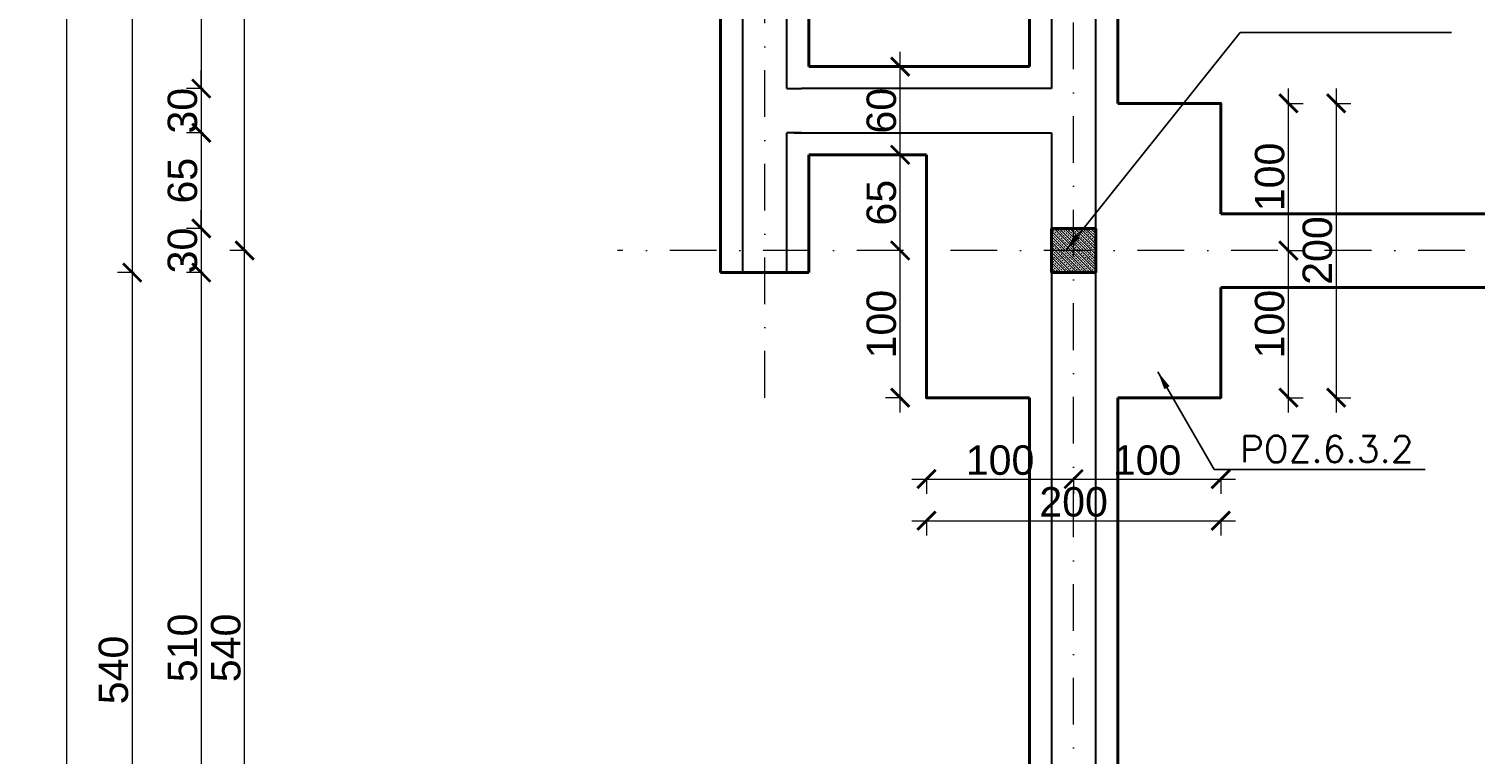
# Model space of a CAD drawing. Extents: x -19 to 9300416, y -12 to 10688993.
# Tile 53 of 106: x 4606677 to 4607660, y 5315276 to 5315769. Entities that reach past the tile are written whole.
import ezdxf

# ---------------------------------------------------------------- set-up
doc = ezdxf.new("R2010")
doc.units = 0
doc.header["$MEASUREMENT"] = 0
doc.linetypes.add('DASHDOT', pattern=[25.4, 12.7, -6.35, 0, -6.35])
for name, color, linetype, lineweight in [('k', 7, 'Continuous', 13), ('K-OPISY', 252, 'Continuous', 15), ('K-SCIANY CIENKI', 163, 'Continuous', 30), ('K-SCIANY GRUBY', 195, 'Continuous', 40), ('K-WIDOK', 45, 'Continuous', 20), ('Osie', 175, 'DASHDOT', 9)]:
    doc.layers.add(name, color=color, linetype=linetype, lineweight=lineweight)
doc.styles.add('Arial Narrow 20', font='arial.ttf', dxfattribs={"height": 20})
doc.styles.add('Simplex', font='simplex.shx')
doc.dimstyles.new('1do100 ok', dxfattribs={"dimscale": 0.5, "dimtxt": 12, "dimasz": 25, "dimexe": 20, "dimexo": 0, "dimgap": 5, "dimtad": 1, "dimdec": 0, "dimzin": 9, "dimtxsty": 'Arial Narrow 20', "dimblk": 'ARCHTICK', "dimcen": 3, "dimdle": 20, "dimclrd": 256, "dimclre": 256, "dimclrt": 256, "dimadec": 0, "dimazin": 2, "dimtfac": 1, "dimtdec": 0, "dimtix": 1, "dimtmove": 2, "dimatfit": 3, "dimldrblk": 'NONE', "dimfxl": 0, "dimtvp": 1, "dimtolj": 1, "dimtzin": 0, "dimlwd": 5, "dimlwe": 5, "dimarcsym": 0})
doc.dimstyles.new('1do50', dxfattribs={"dimscale": 5, "dimtxt": 2.5, "dimasz": 2.5, "dimexe": 2.5, "dimexo": 0.5, "dimgap": 1, "dimtad": 1, "dimdec": 1, "dimrnd": 0.5, "dimzin": 12, "dimdsep": 46, "dimtxsty": 'Simplex', "dimblk": 'OBLIQUE', "dimcen": 0.5, "dimdle": 2.5, "dimclrd": 256, "dimclre": 256, "dimclrt": 256, "dimadec": 1, "dimazin": 3, "dimtfac": 1, "dimtdec": 1, "dimtix": 1, "dimtmove": 0, "dimatfit": 3, "dimfxl": 0, "dimtolj": 1, "dimtzin": 0, "dimarcsym": 0})

# ---------------------------------------------------------------- blocks, each defined once
blk = doc.blocks.new('_Oblique')
at = {"color": 0, "linetype": 'ByBlock', "lineweight": -2}
blk.add_line((-0.5, -0.5), (0.5, 0.5), dxfattribs=at)
blk = doc.blocks.new('G$C61CBF25F')
at = {"layer": 'Osie', "lineweight": 0, "ltscale": 2.5}
for p, q in [((305, 0), (305, 1880)), ((95, 540), (95, 1340)), ((1525, 640), (-5, 640))]:
    blk.add_line(p, q, dxfattribs=at)
blk = doc.blocks.new('_ArchTick')
at = {"color": 0, "linetype": 'ByBlock', "const_width": 0.15}
blk.add_lwpolyline([(-0.5, -0.5), (0.5, 0.5)], dxfattribs=at)
blk = doc.blocks.new('*D741')
at = {"layer": 'Defpoints', "color": 0, "lineweight": 0, "ltscale": 40}
for p in [(4607177.35, 5315518.35), (4607387.35, 5314989.87), (4607177.35, 5314826.11)]:
    blk.add_point(p, dxfattribs=at)
at = {"layer": 'k', "lineweight": 5, "ltscale": 40}
for p, q in [((4607397.35, 5314826.11), (4607167.35, 5314826.11)), ((4607177.35, 5314827.36), (4607177.35, 5314816.11)), ((4607387.35, 5314827.36), (4607387.35, 5314816.11))]:
    blk.add_line(p, q, dxfattribs=at)
at = {"layer": 'k', "lineweight": 5, "ltscale": 40, "xscale": 12.5, "yscale": 12.5, "zscale": 12.5, "rotation": 180}
blk.add_blockref('_ArchTick', (4607177.35, 5314826.11), dxfattribs=at)
at = {"layer": 'k', "lineweight": 5, "ltscale": 40, "xscale": 12.5, "yscale": 12.5, "zscale": 12.5}
blk.add_blockref('_ArchTick', (4607387.35, 5314826.11), dxfattribs=at)
at = {"layer": 'k', "lineweight": 0, "ltscale": 40, "insert": (4607282.35, 5314838.82), "char_height": 20, "attachment_point": 5, "style": 'Arial Narrow 20'}
blk.add_mtext('\\A1;210', dxfattribs=at)
blk = doc.blocks.new('_None')
blk = doc.blocks.new('*D742')
at = {"layer": 'Defpoints', "color": 0, "lineweight": 0, "ltscale": 40}
for p in [(4606823.86, 5315618.35), (4607077.35, 5315618.35), (4607315.88, 5315078.35)]:
    blk.add_point(p, dxfattribs=at)
at = {"layer": 'k', "lineweight": 5, "ltscale": 40}
for p, q in [((4606823.86, 5315068.35), (4606823.86, 5315628.35)), ((4606825.11, 5315618.35), (4606813.86, 5315618.35)), ((4606825.11, 5315078.35), (4606813.86, 5315078.35))]:
    blk.add_line(p, q, dxfattribs=at)
at = {"layer": 'k', "lineweight": 5, "ltscale": 40, "xscale": 12.5, "yscale": 12.5, "zscale": 12.5}
for p, rotation in [((4606823.86, 5315618.35), 90), ((4606823.86, 5315078.35), 270)]:
    blk.add_blockref('_ArchTick', p, dxfattribs=dict(at, rotation=rotation))
at = {"layer": 'k', "lineweight": 0, "ltscale": 40, "insert": (4606811.15, 5315348.35), "char_height": 20, "attachment_point": 5, "rotation": 90, "style": 'Arial Narrow 20'}
blk.add_mtext('\\A1;540', dxfattribs=at)
blk = doc.blocks.new('*D743')
at = {"layer": 'Defpoints', "color": 0, "lineweight": 0, "ltscale": 40}
for p in [(4606823.86, 5316218.35), (4607077.35, 5316218.35), (4607077.35, 5315618.35)]:
    blk.add_point(p, dxfattribs=at)
at = {"layer": 'k', "lineweight": 5, "ltscale": 40}
for p, q in [((4606823.86, 5315608.35), (4606823.86, 5316228.35)), ((4606825.11, 5316218.35), (4606813.86, 5316218.35)), ((4606825.11, 5315618.35), (4606813.86, 5315618.35))]:
    blk.add_line(p, q, dxfattribs=at)
at = {"layer": 'k', "lineweight": 5, "ltscale": 40, "xscale": 12.5, "yscale": 12.5, "zscale": 12.5}
for p, rotation in [((4606823.86, 5316218.35), 90), ((4606823.86, 5315618.35), 270)]:
    blk.add_blockref('_ArchTick', p, dxfattribs=dict(at, rotation=rotation))
at = {"layer": 'k', "lineweight": 0, "ltscale": 40, "insert": (4606811.15, 5315918.35), "char_height": 20, "attachment_point": 5, "rotation": 90, "style": 'Arial Narrow 20'}
blk.add_mtext('\\A1;600', dxfattribs=at)
blk = doc.blocks.new('*D759')
at = {"layer": 'Defpoints', "color": 0, "lineweight": 0, "ltscale": 40}
for p in [(4607162.35, 5315603.35), (4607177.35, 5315603.35), (4607177.35, 5314826.11)]:
    blk.add_point(p, dxfattribs=at)
at = {"layer": 'k', "lineweight": 5, "ltscale": 40}
for p, q in [((4607162.35, 5314826.11), (4607149.85, 5314826.11)), ((4607162.35, 5314827.36), (4607162.35, 5314816.11)), ((4607162.35, 5314826.11), (4607177.35, 5314826.11)), ((4607177.35, 5314827.36), (4607177.35, 5314816.11)), ((4607177.35, 5314826.11), (4607189.85, 5314826.11))]:
    blk.add_line(p, q, dxfattribs=at)
at = {"layer": 'k', "lineweight": 5, "ltscale": 40, "xscale": 12.5, "yscale": 12.5, "zscale": 12.5}
blk.add_blockref('_ArchTick', (4607162.35, 5314826.11), dxfattribs=at)
at = {"layer": 'k', "lineweight": 5, "ltscale": 40, "xscale": 12.5, "yscale": 12.5, "zscale": 12.5, "rotation": 180}
blk.add_blockref('_ArchTick', (4607177.35, 5314826.11), dxfattribs=at)
at = {"layer": 'k', "lineweight": 0, "ltscale": 40, "insert": (4607169.85, 5314838.82), "char_height": 20, "attachment_point": 5, "style": 'Arial Narrow 20'}
blk.add_mtext('\\A1;15', dxfattribs=at)
blk = doc.blocks.new('*D790')
at = {"layer": 'Defpoints', "color": 0, "lineweight": 0, "ltscale": 40}
for p in [(4607192.35, 5315603.35), (4607372.35, 5315063.35), (4607192.35, 5314795.2)]:
    blk.add_point(p, dxfattribs=at)
at = {"layer": 'k', "lineweight": 5, "ltscale": 40}
for p, q in [((4607382.35, 5314795.2), (4607182.35, 5314795.2)), ((4607192.35, 5314796.45), (4607192.35, 5314785.2)), ((4607372.35, 5314796.45), (4607372.35, 5314785.2))]:
    blk.add_line(p, q, dxfattribs=at)
at = {"layer": 'k', "lineweight": 5, "ltscale": 40, "xscale": 12.5, "yscale": 12.5, "zscale": 12.5, "rotation": 180}
blk.add_blockref('_ArchTick', (4607192.35, 5314795.2), dxfattribs=at)
at = {"layer": 'k', "lineweight": 5, "ltscale": 40, "xscale": 12.5, "yscale": 12.5, "zscale": 12.5}
blk.add_blockref('_ArchTick', (4607372.35, 5314795.2), dxfattribs=at)
at = {"layer": 'k', "lineweight": 0, "ltscale": 40, "insert": (4607282.35, 5314807.91), "char_height": 20, "attachment_point": 5, "style": 'Arial Narrow 20'}
blk.add_mtext('\\A1;180', dxfattribs=at)
blk = doc.blocks.new('*D791')
at = {"layer": 'Defpoints', "color": 0, "lineweight": 0, "ltscale": 40}
for p in [(4607162.35, 5315603.35), (4607192.35, 5315603.35), (4607162.35, 5314795.2)]:
    blk.add_point(p, dxfattribs=at)
at = {"layer": 'k', "lineweight": 5, "ltscale": 40}
for p, q in [((4607162.35, 5314795.2), (4607149.85, 5314795.2)), ((4607162.35, 5314796.45), (4607162.35, 5314785.2)), ((4607192.35, 5314795.2), (4607162.35, 5314795.2)), ((4607192.35, 5314796.45), (4607192.35, 5314785.2)), ((4607192.35, 5314795.2), (4607204.85, 5314795.2))]:
    blk.add_line(p, q, dxfattribs=at)
at = {"layer": 'k', "lineweight": 5, "ltscale": 40, "xscale": 12.5, "yscale": 12.5, "zscale": 12.5}
blk.add_blockref('_ArchTick', (4607162.35, 5314795.2), dxfattribs=at)
at = {"layer": 'k', "lineweight": 5, "ltscale": 40, "xscale": 12.5, "yscale": 12.5, "zscale": 12.5, "rotation": 180}
blk.add_blockref('_ArchTick', (4607192.35, 5314795.2), dxfattribs=at)
at = {"layer": 'k', "lineweight": 0, "ltscale": 40, "insert": (4607177.35, 5314807.91), "char_height": 20, "attachment_point": 5, "style": 'Arial Narrow 20'}
blk.add_mtext('\\A1;30', dxfattribs=at)
blk = doc.blocks.new('*D792')
at = {"layer": 'Defpoints', "color": 0, "lineweight": 0, "ltscale": 40}
for p in [(4607162.35, 5315603.35), (4607372.35, 5315063.35), (4607372.35, 5314766.35)]:
    blk.add_point(p, dxfattribs=at)
at = {"layer": 'k', "lineweight": 5, "ltscale": 40}
for p, q in [((4607152.35, 5314766.35), (4607382.35, 5314766.35)), ((4607162.35, 5314767.6), (4607162.35, 5314756.35)), ((4607372.35, 5314767.6), (4607372.35, 5314756.35))]:
    blk.add_line(p, q, dxfattribs=at)
at = {"layer": 'k', "lineweight": 5, "ltscale": 40, "xscale": 12.5, "yscale": 12.5, "zscale": 12.5, "rotation": 180}
blk.add_blockref('_ArchTick', (4607162.35, 5314766.35), dxfattribs=at)
at = {"layer": 'k', "lineweight": 5, "ltscale": 40, "xscale": 12.5, "yscale": 12.5, "zscale": 12.5}
blk.add_blockref('_ArchTick', (4607372.35, 5314766.35), dxfattribs=at)
at = {"layer": 'k', "lineweight": 0, "ltscale": 40, "insert": (4607267.35, 5314779.06), "char_height": 20, "attachment_point": 5, "style": 'Arial Narrow 20'}
blk.add_mtext('\\A1;210', dxfattribs=at)
blk = doc.blocks.new('*D794')
at = {"layer": 'Defpoints', "color": 0, "lineweight": 0, "ltscale": 40}
for p in [(4607162.35, 5315603.35), (4608522.35, 5315063.35), (4607162.35, 5314732.5)]:
    blk.add_point(p, dxfattribs=at)
at = {"layer": 'k', "lineweight": 5, "ltscale": 40}
for p, q in [((4607162.35, 5314733.75), (4607162.35, 5314722.5)), ((4608522.35, 5314733.75), (4608522.35, 5314722.5)), ((4608532.35, 5314732.5), (4607152.35, 5314732.5))]:
    blk.add_line(p, q, dxfattribs=at)
at = {"layer": 'k', "lineweight": 5, "ltscale": 40, "xscale": 12.5, "yscale": 12.5, "zscale": 12.5, "rotation": 180}
blk.add_blockref('_ArchTick', (4607162.35, 5314732.5), dxfattribs=at)
at = {"layer": 'k', "lineweight": 5, "ltscale": 40, "xscale": 12.5, "yscale": 12.5, "zscale": 12.5}
blk.add_blockref('_ArchTick', (4608522.35, 5314732.5), dxfattribs=at)
at = {"layer": 'k', "lineweight": 0, "ltscale": 40, "insert": (4607842.35, 5314745.21), "char_height": 20, "attachment_point": 5, "style": 'Arial Narrow 20'}
blk.add_mtext('\\A1;1360', dxfattribs=at)
blk = doc.blocks.new('*D847')
at = {"layer": 'Defpoints', "color": 0, "lineweight": 0, "ltscale": 40}
for p in [(4607287.35, 5315518.35), (4607387.35, 5315518.35), (4607387.35, 5315463.1)]:
    blk.add_point(p, dxfattribs=at)
at = {"layer": 'k', "lineweight": 5, "ltscale": 40}
for p, q in [((4607277.35, 5315463.1), (4607397.35, 5315463.1)), ((4607287.35, 5315464.35), (4607287.35, 5315453.1)), ((4607387.35, 5315464.35), (4607387.35, 5315453.1))]:
    blk.add_line(p, q, dxfattribs=at)
at = {"layer": 'k', "lineweight": 5, "ltscale": 40, "xscale": 12.5, "yscale": 12.5, "zscale": 12.5, "rotation": 180}
blk.add_blockref('_ArchTick', (4607287.35, 5315463.1), dxfattribs=at)
at = {"layer": 'k', "lineweight": 5, "ltscale": 40, "xscale": 12.5, "yscale": 12.5, "zscale": 12.5}
blk.add_blockref('_ArchTick', (4607387.35, 5315463.1), dxfattribs=at)
at = {"layer": 'k', "lineweight": 0, "ltscale": 40, "insert": (4607337.35, 5315475.82), "char_height": 20, "attachment_point": 5, "style": 'Arial Narrow 20'}
blk.add_mtext('\\A1;100', dxfattribs=at)
blk = doc.blocks.new('*D848')
at = {"layer": 'Defpoints', "color": 0, "lineweight": 0, "ltscale": 40}
for p in [(4607387.35, 5315518.35), (4607487.35, 5315518.35), (4607487.35, 5315463.1)]:
    blk.add_point(p, dxfattribs=at)
at = {"layer": 'k', "lineweight": 5, "ltscale": 40}
for p, q in [((4607377.35, 5315463.1), (4607497.35, 5315463.1)), ((4607387.35, 5315464.35), (4607387.35, 5315453.1)), ((4607487.35, 5315464.35), (4607487.35, 5315453.1))]:
    blk.add_line(p, q, dxfattribs=at)
at = {"layer": 'k', "lineweight": 5, "ltscale": 40, "xscale": 12.5, "yscale": 12.5, "zscale": 12.5, "rotation": 180}
blk.add_blockref('_ArchTick', (4607387.35, 5315463.1), dxfattribs=at)
at = {"layer": 'k', "lineweight": 5, "ltscale": 40, "xscale": 12.5, "yscale": 12.5, "zscale": 12.5}
blk.add_blockref('_ArchTick', (4607487.35, 5315463.1), dxfattribs=at)
at = {"layer": 'k', "lineweight": 0, "ltscale": 40, "insert": (4607437.35, 5315475.82), "char_height": 20, "attachment_point": 5, "style": 'Arial Narrow 20'}
blk.add_mtext('\\A1;100', dxfattribs=at)
blk = doc.blocks.new('*D849')
at = {"layer": 'Defpoints', "color": 0, "lineweight": 0, "ltscale": 40}
for p in [(4607287.35, 5315518.35), (4607487.35, 5315518.35), (4607487.35, 5315434.76)]:
    blk.add_point(p, dxfattribs=at)
at = {"layer": 'k', "lineweight": 5, "ltscale": 40}
for p, q in [((4607277.35, 5315434.76), (4607497.35, 5315434.76)), ((4607287.35, 5315436.01), (4607287.35, 5315424.76)), ((4607487.35, 5315436.01), (4607487.35, 5315424.76))]:
    blk.add_line(p, q, dxfattribs=at)
at = {"layer": 'k', "lineweight": 5, "ltscale": 40, "xscale": 12.5, "yscale": 12.5, "zscale": 12.5, "rotation": 180}
blk.add_blockref('_ArchTick', (4607287.35, 5315434.76), dxfattribs=at)
at = {"layer": 'k', "lineweight": 5, "ltscale": 40, "xscale": 12.5, "yscale": 12.5, "zscale": 12.5}
blk.add_blockref('_ArchTick', (4607487.35, 5315434.76), dxfattribs=at)
at = {"layer": 'k', "lineweight": 0, "ltscale": 40, "insert": (4607387.35, 5315447.47), "char_height": 20, "attachment_point": 5, "style": 'Arial Narrow 20'}
blk.add_mtext('\\A1;200', dxfattribs=at)
blk = doc.blocks.new('*D850')
at = {"layer": 'Defpoints', "color": 0, "lineweight": 0, "ltscale": 40}
for p in [(4607479.24, 5315618.35), (4607533.41, 5315618.35), (4607487.35, 5315518.35)]:
    blk.add_point(p, dxfattribs=at)
at = {"layer": 'k', "lineweight": 5, "ltscale": 40}
for p, q in [((4607533.41, 5315508.35), (4607533.41, 5315628.35)), ((4607532.16, 5315618.35), (4607543.41, 5315618.35)), ((4607532.16, 5315518.35), (4607543.41, 5315518.35))]:
    blk.add_line(p, q, dxfattribs=at)
at = {"layer": 'k', "lineweight": 5, "ltscale": 40, "xscale": 12.5, "yscale": 12.5, "zscale": 12.5}
for p, rotation in [((4607533.41, 5315618.35), 90), ((4607533.41, 5315518.35), 270)]:
    blk.add_blockref('_ArchTick', p, dxfattribs=dict(at, rotation=rotation))
at = {"layer": 'k', "lineweight": 0, "ltscale": 40, "insert": (4607520.7, 5315568.35), "char_height": 20, "attachment_point": 5, "rotation": 90, "style": 'Arial Narrow 20'}
blk.add_mtext('\\A1;100', dxfattribs=at)
blk = doc.blocks.new('*D851')
at = {"layer": 'Defpoints', "color": 0, "lineweight": 0, "ltscale": 40}
for p in [(4607487.35, 5315718.35), (4607533.41, 5315718.35), (4607479.24, 5315618.35)]:
    blk.add_point(p, dxfattribs=at)
at = {"layer": 'k', "lineweight": 5, "ltscale": 40}
for p, q in [((4607533.41, 5315608.35), (4607533.41, 5315728.35)), ((4607532.16, 5315718.35), (4607543.41, 5315718.35)), ((4607532.16, 5315618.35), (4607543.41, 5315618.35))]:
    blk.add_line(p, q, dxfattribs=at)
at = {"layer": 'k', "lineweight": 5, "ltscale": 40, "xscale": 12.5, "yscale": 12.5, "zscale": 12.5}
for p, rotation in [((4607533.41, 5315718.35), 90), ((4607533.41, 5315618.35), 270)]:
    blk.add_blockref('_ArchTick', p, dxfattribs=dict(at, rotation=rotation))
at = {"layer": 'k', "lineweight": 0, "ltscale": 40, "insert": (4607520.7, 5315668.35), "char_height": 20, "attachment_point": 5, "rotation": 90, "style": 'Arial Narrow 20'}
blk.add_mtext('\\A1;100', dxfattribs=at)
blk = doc.blocks.new('*D852')
at = {"layer": 'Defpoints', "color": 0, "lineweight": 0, "ltscale": 40}
for p in [(4607487.35, 5315718.35), (4607487.35, 5315518.35), (4607565.85, 5315518.35)]:
    blk.add_point(p, dxfattribs=at)
at = {"layer": 'k', "lineweight": 5, "ltscale": 40}
for p, q in [((4607565.85, 5315728.35), (4607565.85, 5315508.35)), ((4607564.6, 5315718.35), (4607575.85, 5315718.35)), ((4607564.6, 5315518.35), (4607575.85, 5315518.35))]:
    blk.add_line(p, q, dxfattribs=at)
at = {"layer": 'k', "lineweight": 5, "ltscale": 40, "xscale": 12.5, "yscale": 12.5, "zscale": 12.5}
for p, rotation in [((4607565.85, 5315718.35), 90), ((4607565.85, 5315518.35), 270)]:
    blk.add_blockref('_ArchTick', p, dxfattribs=dict(at, rotation=rotation))
at = {"layer": 'k', "lineweight": 0, "ltscale": 40, "insert": (4607553.14, 5315618.35), "char_height": 20, "attachment_point": 5, "rotation": 90, "style": 'Arial Narrow 20'}
blk.add_mtext('\\A1;200', dxfattribs=at)
blk = doc.blocks.new('*D853')
at = {"layer": 'Defpoints', "color": 0, "lineweight": 0, "ltscale": 40}
for p in [(4607269.46, 5315618.35), (4607287.35, 5315618.35), (4607287.35, 5315518.35)]:
    blk.add_point(p, dxfattribs=at)
at = {"layer": 'k', "lineweight": 5, "ltscale": 40}
for p, q in [((4607269.46, 5315508.35), (4607269.46, 5315628.35)), ((4607270.71, 5315618.35), (4607259.46, 5315618.35)), ((4607270.71, 5315518.35), (4607259.46, 5315518.35))]:
    blk.add_line(p, q, dxfattribs=at)
at = {"layer": 'k', "lineweight": 5, "ltscale": 40, "xscale": 12.5, "yscale": 12.5, "zscale": 12.5}
for p, rotation in [((4607269.46, 5315618.35), 90), ((4607269.46, 5315518.35), 270)]:
    blk.add_blockref('_ArchTick', p, dxfattribs=dict(at, rotation=rotation))
at = {"layer": 'k', "lineweight": 0, "ltscale": 40, "insert": (4607256.75, 5315568.35), "char_height": 20, "attachment_point": 5, "rotation": 90, "style": 'Arial Narrow 20'}
blk.add_mtext('\\A1;100', dxfattribs=at)
blk = doc.blocks.new('*D854')
at = {"layer": 'Defpoints', "color": 0, "lineweight": 0, "ltscale": 40}
for p in [(4607269.46, 5315683.35), (4607287.35, 5315683.35), (4607287.35, 5315618.35)]:
    blk.add_point(p, dxfattribs=at)
at = {"layer": 'k', "lineweight": 5, "ltscale": 40}
for p, q in [((4607269.46, 5315608.35), (4607269.46, 5315693.35)), ((4607270.71, 5315683.35), (4607259.46, 5315683.35)), ((4607270.71, 5315618.35), (4607259.46, 5315618.35))]:
    blk.add_line(p, q, dxfattribs=at)
at = {"layer": 'k', "lineweight": 5, "ltscale": 40, "xscale": 12.5, "yscale": 12.5, "zscale": 12.5}
for p, rotation in [((4607269.46, 5315683.35), 90), ((4607269.46, 5315618.35), 270)]:
    blk.add_blockref('_ArchTick', p, dxfattribs=dict(at, rotation=rotation))
at = {"layer": 'k', "lineweight": 0, "ltscale": 40, "insert": (4607256.75, 5315650.85), "char_height": 20, "attachment_point": 5, "rotation": 90, "style": 'Arial Narrow 20'}
blk.add_mtext('\\A1;65', dxfattribs=at)
blk = doc.blocks.new('*D861')
at = {"layer": 'Defpoints', "color": 0, "lineweight": 0, "ltscale": 40}
for p in [(4607269.46, 5315743.35), (4607357.35, 5315743.35), (4607287.35, 5315683.35)]:
    blk.add_point(p, dxfattribs=at)
at = {"layer": 'k', "lineweight": 5, "ltscale": 40}
for p, q in [((4607269.46, 5315673.35), (4607269.46, 5315753.35)), ((4607270.71, 5315743.35), (4607259.46, 5315743.35)), ((4607270.71, 5315683.35), (4607259.46, 5315683.35))]:
    blk.add_line(p, q, dxfattribs=at)
at = {"layer": 'k', "lineweight": 5, "ltscale": 40, "xscale": 12.5, "yscale": 12.5, "zscale": 12.5}
for p, rotation in [((4607269.46, 5315743.35), 90), ((4607269.46, 5315683.35), 270)]:
    blk.add_blockref('_ArchTick', p, dxfattribs=dict(at, rotation=rotation))
at = {"layer": 'k', "lineweight": 0, "ltscale": 40, "insert": (4607256.75, 5315713.35), "char_height": 20, "attachment_point": 5, "rotation": 90, "style": 'Arial Narrow 20'}
blk.add_mtext('\\A1;60', dxfattribs=at)
blk = doc.blocks.new('*D872')
at = {"layer": 'Defpoints', "color": 0, "lineweight": 0, "ltscale": 40}
for p in [(4607293.66, 5316108.35), (4606794.39, 5315728.35), (4607321.21, 5315728.35)]:
    blk.add_point(p, dxfattribs=at)
at = {"layer": 'k', "lineweight": 5, "ltscale": 40}
for p, q in [((4606794.39, 5316118.35), (4606794.39, 5315718.35)), ((4606795.64, 5316108.35), (4606784.39, 5316108.35)), ((4606795.64, 5315728.35), (4606784.39, 5315728.35))]:
    blk.add_line(p, q, dxfattribs=at)
at = {"layer": 'k', "lineweight": 5, "ltscale": 40, "xscale": 12.5, "yscale": 12.5, "zscale": 12.5}
for p, rotation in [((4606794.39, 5316108.35), 90), ((4606794.39, 5315728.35), 270)]:
    blk.add_blockref('_ArchTick', p, dxfattribs=dict(at, rotation=rotation))
at = {"layer": 'k', "lineweight": 0, "ltscale": 40, "insert": (4606781.67, 5315918.35), "char_height": 20, "attachment_point": 5, "rotation": 90, "style": 'Arial Narrow 20'}
blk.add_mtext('\\A1;380', dxfattribs=at)
blk = doc.blocks.new('*D873')
at = {"layer": 'Defpoints', "color": 0, "lineweight": 0, "ltscale": 40}
for p in [(4607321.21, 5315728.35), (4606794.39, 5315698.35), (4607321.21, 5315698.35)]:
    blk.add_point(p, dxfattribs=at)
at = {"layer": 'k', "lineweight": 5, "ltscale": 40}
for p, q in [((4606794.39, 5315728.35), (4606794.39, 5315740.85)), ((4606795.64, 5315728.35), (4606784.39, 5315728.35)), ((4606794.39, 5315728.35), (4606794.39, 5315698.35)), ((4606795.64, 5315698.35), (4606784.39, 5315698.35)), ((4606794.39, 5315698.35), (4606794.39, 5315685.85))]:
    blk.add_line(p, q, dxfattribs=at)
at = {"layer": 'k', "lineweight": 5, "ltscale": 40, "xscale": 12.5, "yscale": 12.5, "zscale": 12.5}
for p, rotation in [((4606794.39, 5315728.35), 270), ((4606794.39, 5315698.35), 90)]:
    blk.add_blockref('_ArchTick', p, dxfattribs=dict(at, rotation=rotation))
at = {"layer": 'k', "lineweight": 0, "ltscale": 40, "insert": (4606781.67, 5315713.35), "char_height": 20, "attachment_point": 5, "rotation": 90, "style": 'Arial Narrow 20'}
blk.add_mtext('\\A1;30', dxfattribs=at)
blk = doc.blocks.new('*D874')
at = {"layer": 'Defpoints', "color": 0, "lineweight": 0, "ltscale": 40}
for p in [(4607321.21, 5315698.35), (4606794.39, 5315633.35), (4607372.35, 5315633.35)]:
    blk.add_point(p, dxfattribs=at)
at = {"layer": 'k', "lineweight": 5, "ltscale": 40}
for p, q in [((4606794.39, 5315708.35), (4606794.39, 5315623.35)), ((4606795.64, 5315698.35), (4606784.39, 5315698.35)), ((4606795.64, 5315633.35), (4606784.39, 5315633.35))]:
    blk.add_line(p, q, dxfattribs=at)
at = {"layer": 'k', "lineweight": 5, "ltscale": 40, "xscale": 12.5, "yscale": 12.5, "zscale": 12.5}
for p, rotation in [((4606794.39, 5315698.35), 90), ((4606794.39, 5315633.35), 270)]:
    blk.add_blockref('_ArchTick', p, dxfattribs=dict(at, rotation=rotation))
at = {"layer": 'k', "lineweight": 0, "ltscale": 40, "insert": (4606781.68, 5315665.85), "char_height": 20, "attachment_point": 5, "rotation": 90, "style": 'Arial Narrow 20'}
blk.add_mtext('\\A1;65', dxfattribs=at)
blk = doc.blocks.new('*D875')
at = {"layer": 'Defpoints', "color": 0, "lineweight": 0, "ltscale": 40}
for p in [(4607372.35, 5315633.35), (4606794.39, 5315603.35), (4607372.35, 5315603.35)]:
    blk.add_point(p, dxfattribs=at)
at = {"layer": 'k', "lineweight": 5, "ltscale": 40}
for p, q in [((4606794.39, 5315633.35), (4606794.39, 5315645.85)), ((4606795.64, 5315633.35), (4606784.39, 5315633.35)), ((4606794.39, 5315633.35), (4606794.39, 5315603.35)), ((4606795.64, 5315603.35), (4606784.39, 5315603.35)), ((4606794.39, 5315603.35), (4606794.39, 5315590.85))]:
    blk.add_line(p, q, dxfattribs=at)
at = {"layer": 'k', "lineweight": 5, "ltscale": 40, "xscale": 12.5, "yscale": 12.5, "zscale": 12.5}
for p, rotation in [((4606794.39, 5315633.35), 270), ((4606794.39, 5315603.35), 90)]:
    blk.add_blockref('_ArchTick', p, dxfattribs=dict(at, rotation=rotation))
at = {"layer": 'k', "lineweight": 0, "ltscale": 40, "insert": (4606781.67, 5315618.35), "char_height": 20, "attachment_point": 5, "rotation": 90, "style": 'Arial Narrow 20'}
blk.add_mtext('\\A1;30', dxfattribs=at)
blk = doc.blocks.new('*D876')
at = {"layer": 'Defpoints', "color": 0, "lineweight": 0, "ltscale": 40}
for p in [(4607372.35, 5315603.35), (4606794.39, 5315093.35), (4607372.35, 5315093.35)]:
    blk.add_point(p, dxfattribs=at)
at = {"layer": 'k', "lineweight": 5, "ltscale": 40}
for p, q in [((4606794.39, 5315613.35), (4606794.39, 5315083.35)), ((4606795.64, 5315603.35), (4606784.39, 5315603.35)), ((4606795.64, 5315093.35), (4606784.39, 5315093.35))]:
    blk.add_line(p, q, dxfattribs=at)
at = {"layer": 'k', "lineweight": 5, "ltscale": 40, "xscale": 12.5, "yscale": 12.5, "zscale": 12.5}
for p, rotation in [((4606794.39, 5315603.35), 90), ((4606794.39, 5315093.35), 270)]:
    blk.add_blockref('_ArchTick', p, dxfattribs=dict(at, rotation=rotation))
at = {"layer": 'k', "lineweight": 0, "ltscale": 40, "insert": (4606781.68, 5315348.35), "char_height": 20, "attachment_point": 5, "rotation": 90, "style": 'Arial Narrow 20'}
blk.add_mtext('\\A1;510', dxfattribs=at)
blk = doc.blocks.new('*D879')
at = {"layer": 'Defpoints', "color": 0, "lineweight": 0, "ltscale": 40}
for p in [(4607192.35, 5316233.35), (4606747.47, 5315603.35), (4607162.35, 5315603.35)]:
    blk.add_point(p, dxfattribs=at)
at = {"layer": 'k', "lineweight": 5, "ltscale": 40}
for p, q in [((4606747.47, 5316243.35), (4606747.47, 5315593.35)), ((4606748.72, 5316233.35), (4606737.47, 5316233.35)), ((4606748.72, 5315603.35), (4606737.47, 5315603.35))]:
    blk.add_line(p, q, dxfattribs=at)
at = {"layer": 'k', "lineweight": 5, "ltscale": 40, "xscale": 12.5, "yscale": 12.5, "zscale": 12.5}
for p, rotation in [((4606747.47, 5316233.35), 90), ((4606747.47, 5315603.35), 270)]:
    blk.add_blockref('_ArchTick', p, dxfattribs=dict(at, rotation=rotation))
at = {"layer": 'k', "lineweight": 0, "ltscale": 40, "insert": (4606734.75, 5315918.35), "char_height": 20, "attachment_point": 5, "rotation": 90, "style": 'Arial Narrow 20'}
blk.add_mtext('\\A1;630', dxfattribs=at)
blk = doc.blocks.new('*D880')
at = {"layer": 'Defpoints', "color": 0, "lineweight": 0, "ltscale": 40}
for p in [(4607162.35, 5315603.35), (4606747.47, 5315063.35), (4607372.35, 5315063.35)]:
    blk.add_point(p, dxfattribs=at)
at = {"layer": 'k', "lineweight": 5, "ltscale": 40}
for p, q in [((4606747.47, 5315613.35), (4606747.47, 5315053.35)), ((4606748.72, 5315603.35), (4606737.47, 5315603.35)), ((4606748.72, 5315063.35), (4606737.47, 5315063.35))]:
    blk.add_line(p, q, dxfattribs=at)
at = {"layer": 'k', "lineweight": 5, "ltscale": 40, "xscale": 12.5, "yscale": 12.5, "zscale": 12.5}
for p, rotation in [((4606747.47, 5315603.35), 90), ((4606747.47, 5315063.35), 270)]:
    blk.add_blockref('_ArchTick', p, dxfattribs=dict(at, rotation=rotation))
at = {"layer": 'k', "lineweight": 0, "ltscale": 40, "insert": (4606734.76, 5315333.35), "char_height": 20, "attachment_point": 5, "rotation": 90, "style": 'Arial Narrow 20'}
blk.add_mtext('\\A1;540', dxfattribs=at)
blk = doc.blocks.new('*D881')
at = {"layer": 'Defpoints', "color": 0, "lineweight": 0, "ltscale": 40}
for p in [(4606703.05, 5316773.35), (4607372.35, 5316773.35), (4607372.35, 5315063.35)]:
    blk.add_point(p, dxfattribs=at)
at = {"layer": 'k', "lineweight": 5, "ltscale": 40}
for p, q in [((4606703.05, 5315053.35), (4606703.05, 5316783.35)), ((4606704.3, 5316773.35), (4606693.05, 5316773.35)), ((4606704.3, 5315063.35), (4606693.05, 5315063.35))]:
    blk.add_line(p, q, dxfattribs=at)
at = {"layer": 'k', "lineweight": 5, "ltscale": 40, "xscale": 12.5, "yscale": 12.5, "zscale": 12.5}
for p, rotation in [((4606703.05, 5316773.35), 90), ((4606703.05, 5315063.35), 270)]:
    blk.add_blockref('_ArchTick', p, dxfattribs=dict(at, rotation=rotation))
at = {"layer": 'k', "lineweight": 0, "ltscale": 40, "insert": (4606690.34, 5315918.35), "char_height": 20, "attachment_point": 5, "rotation": 90, "style": 'Arial Narrow 20'}
blk.add_mtext('\\A1;1710', dxfattribs=at)

msp = doc.modelspace()

# ---------------------------------------------------------------- linework, layer by layer
at = {"layer": 'K-SCIANY CIENKI'}
for p, q in [((4607162.35, 5316075.85), (4607162.35, 5315603.35)), ((4607192.35, 5315728.35), (4607192.35, 5316075.85)), ((4607372.35, 5315798.35), (4607372.35, 5315728.35)), ((4607402.35, 5315633.35), (4607402.35, 5315798.35)), ((4607192.35, 5315728.35), (4607202.35, 5315728.35)), ((4607372.35, 5315728.35), (4607202.35, 5315728.35)), ((4607202.35, 5315698.35), (4607192.35, 5315698.35)), ((4607192.35, 5315603.35), (4607192.35, 5315698.35)), ((4607197.35, 5315698.35), (4607372.35, 5315698.35)), ((4607372.35, 5315698.35), (4607372.35, 5315633.35)), ((4607372.35, 5315633.35), (4607402.35, 5315633.35)), ((4607162.35, 5315603.35), (4607192.35, 5315603.35)), ((4607402.35, 5315603.35), (4607372.35, 5315603.35)), ((4607372.35, 5315603.35), (4607372.35, 5315113.1)), ((4607402.35, 5315113.1), (4607402.35, 5315603.35))]:
    msp.add_line(p, q, dxfattribs=at)
at = {"layer": 'K-SCIANY GRUBY'}
for p, q in [((4607147.35, 5316233.35), (4607147.35, 5315603.35)), ((4607417.35, 5316118.35), (4607417.35, 5315718.35)), ((4607207.35, 5316093.35), (4607207.35, 5315743.35)), ((4607357.35, 5316093.35), (4607357.35, 5315743.35)), ((4607207.35, 5315743.35), (4607357.35, 5315743.35)), ((4607207.35, 5315683.35), (4607287.35, 5315683.35)), ((4607207.35, 5315683.35), (4607207.35, 5315603.35)), ((4607487.35, 5315643.22), (4607812.35, 5315643.22)), ((4607402.35, 5315633.35), (4607372.35, 5315633.35)), ((4607372.35, 5315633.35), (4607372.35, 5315603.35)), ((4607402.35, 5315603.35), (4607402.35, 5315633.35)), ((4607147.35, 5315603.35), (4607207.35, 5315603.35)), ((4607372.35, 5315603.35), (4607402.35, 5315603.35)), ((4607487.35, 5315593.22), (4607812.35, 5315593.22)), ((4607357.35, 5315518.35), (4607357.35, 5315138.35)), ((4607417.35, 5315518.35), (4607417.35, 5315138.35))]:
    msp.add_line(p, q, dxfattribs=at)
for points in [[(4607417.35, 5315718.35), (4607487.35, 5315718.35), (4607487.35, 5315643.22)], [(4607357.35, 5315518.35), (4607287.35, 5315518.35), (4607287.35, 5315683.35)], [(4607487.35, 5315593.22), (4607487.35, 5315518.35), (4607417.35, 5315518.35)]]:
    msp.add_lwpolyline(points, dxfattribs=at)
at = {"layer": 'K-WIDOK', "linetype": 'Continuous', "lineweight": 0}
for p, q in [((4607372.35, 5315633.2), (4607372.81, 5315632.74)), ((4607372.35, 5315631.43), (4607399.88, 5315603.9)), ((4607372.35, 5315629.66), (4607372.37, 5315629.65)), ((4607372.35, 5315627.9), (4607396.35, 5315603.9)), ((4607372.81, 5315629.2), (4607373.7, 5315628.32)), ((4607373.25, 5315632.3), (4607374.14, 5315631.41)), ((4607373.42, 5315633.9), (4607402.35, 5315604.97)), ((4607374.14, 5315627.88), (4607375.02, 5315627)), ((4607374.58, 5315630.97), (4607375.46, 5315630.09)), ((4607375.18, 5315633.9), (4607375.91, 5315633.18)), ((4607375.91, 5315629.65), (4607376.79, 5315628.76)), ((4607376.35, 5315632.74), (4607377.23, 5315631.86)), ((4607376.95, 5315633.9), (4607402.35, 5315608.5)), ((4607377.23, 5315628.32), (4607378.12, 5315627.44)), ((4607377.67, 5315631.41), (4607378.56, 5315630.53)), ((4607378.72, 5315633.9), (4607379, 5315633.62)), ((4607379, 5315630.09), (4607379.88, 5315629.2)), ((4607379.44, 5315633.18), (4607380.33, 5315632.3)), ((4607380.33, 5315628.76), (4607381.21, 5315627.88)), ((4607380.49, 5315633.9), (4607402.35, 5315612.04)), ((4607380.77, 5315631.86), (4607381.65, 5315630.97)), ((4607381.65, 5315627.44), (4607382.53, 5315626.55)), ((4607382.09, 5315630.53), (4607382.98, 5315629.65)), ((4607382.53, 5315633.62), (4607383.42, 5315632.74)), ((4607383.42, 5315629.2), (4607384.3, 5315628.32)), ((4607383.86, 5315632.3), (4607384.74, 5315631.41)), ((4607384.02, 5315633.9), (4607402.35, 5315615.57)), ((4607384.74, 5315627.88), (4607385.63, 5315627)), ((4607385.19, 5315630.97), (4607386.07, 5315630.09)), ((4607385.79, 5315633.9), (4607386.51, 5315633.18)), ((4607386.51, 5315629.65), (4607387.4, 5315628.76)), ((4607386.95, 5315632.74), (4607387.84, 5315631.86)), ((4607387.56, 5315633.9), (4607402.35, 5315619.11)), ((4607387.84, 5315628.32), (4607388.72, 5315627.44)), ((4607388.28, 5315631.41), (4607389.16, 5315630.53)), ((4607389.33, 5315633.9), (4607389.61, 5315633.62)), ((4607389.61, 5315630.09), (4607390.49, 5315629.2)), ((4607390.05, 5315633.18), (4607390.93, 5315632.3)), ((4607390.93, 5315628.76), (4607391.82, 5315627.88)), ((4607391.09, 5315633.9), (4607402.35, 5315622.65)), ((4607391.37, 5315631.86), (4607392.26, 5315630.97)), ((4607392.26, 5315627.44), (4607393.14, 5315626.55)), ((4607392.7, 5315630.53), (4607393.58, 5315629.65)), ((4607393.14, 5315633.62), (4607394.03, 5315632.74)), ((4607394.03, 5315629.2), (4607394.91, 5315628.32)), ((4607394.47, 5315632.3), (4607395.35, 5315631.41)), ((4607394.63, 5315633.9), (4607402.35, 5315626.18)), ((4607395.35, 5315627.88), (4607396.23, 5315627)), ((4607395.79, 5315630.97), (4607396.68, 5315630.09)), ((4607396.4, 5315633.9), (4607397.12, 5315633.18)), ((4607397.12, 5315629.65), (4607398, 5315628.76)), ((4607397.56, 5315632.74), (4607398.44, 5315631.86)), ((4607398.16, 5315633.9), (4607402.35, 5315629.72)), ((4607398.44, 5315628.32), (4607399.33, 5315627.44)), ((4607398.89, 5315631.41), (4607399.77, 5315630.53)), ((4607399.93, 5315633.9), (4607400.21, 5315633.62)), ((4607400.21, 5315630.09), (4607401.1, 5315629.2)), ((4607400.65, 5315633.18), (4607401.54, 5315632.3)), ((4607401.54, 5315628.76), (4607402.35, 5315627.95)), ((4607401.7, 5315633.9), (4607402.35, 5315633.25)), ((4607401.98, 5315631.86), (4607402.35, 5315631.48)), ((4607372.35, 5315624.36), (4607392.81, 5315603.9)), ((4607372.35, 5315622.59), (4607372.81, 5315622.13)), ((4607372.35, 5315620.83), (4607389.27, 5315603.9)), ((4607372.35, 5315619.06), (4607372.37, 5315619.04)), ((4607372.35, 5315617.29), (4607385.74, 5315603.9)), ((4607372.37, 5315626.11), (4607373.25, 5315625.23)), ((4607372.81, 5315618.6), (4607373.7, 5315617.71)), ((4607373.25, 5315621.69), (4607374.14, 5315620.81)), ((4607373.7, 5315624.79), (4607374.58, 5315623.9)), ((4607374.58, 5315620.37), (4607375.46, 5315619.48)), ((4607375.02, 5315623.46), (4607375.91, 5315622.58)), ((4607375.46, 5315626.55), (4607376.35, 5315625.67)), ((4607375.91, 5315619.04), (4607376.79, 5315618.16)), ((4607376.35, 5315622.13), (4607377.23, 5315621.25)), ((4607376.79, 5315625.23), (4607377.67, 5315624.34)), ((4607377.23, 5315617.71), (4607378.12, 5315616.83)), ((4607377.67, 5315620.81), (4607378.56, 5315619.92)), ((4607378.12, 5315623.9), (4607379, 5315623.02)), ((4607378.56, 5315627), (4607379.44, 5315626.11)), ((4607379, 5315619.48), (4607379.88, 5315618.6)), ((4607379.44, 5315622.58), (4607380.33, 5315621.69)), ((4607379.88, 5315625.67), (4607380.77, 5315624.79)), ((4607380.33, 5315618.16), (4607381.21, 5315617.27)), ((4607380.77, 5315621.25), (4607381.65, 5315620.37)), ((4607381.21, 5315624.34), (4607382.09, 5315623.46)), ((4607382.09, 5315619.92), (4607382.98, 5315619.04)), ((4607382.53, 5315623.02), (4607383.42, 5315622.13)), ((4607382.98, 5315626.11), (4607383.86, 5315625.23)), ((4607383.42, 5315618.6), (4607384.3, 5315617.71)), ((4607383.86, 5315621.69), (4607384.74, 5315620.81)), ((4607384.3, 5315624.79), (4607385.19, 5315623.9)), ((4607385.19, 5315620.37), (4607386.07, 5315619.48)), ((4607385.63, 5315623.46), (4607386.51, 5315622.58)), ((4607386.07, 5315626.55), (4607386.95, 5315625.67)), ((4607386.51, 5315619.04), (4607387.4, 5315618.16)), ((4607386.95, 5315622.13), (4607387.84, 5315621.25)), ((4607387.4, 5315625.23), (4607388.28, 5315624.34)), ((4607387.84, 5315617.71), (4607388.72, 5315616.83)), ((4607388.28, 5315620.81), (4607389.16, 5315619.92)), ((4607388.72, 5315623.9), (4607389.61, 5315623.02)), ((4607389.16, 5315627), (4607390.05, 5315626.11)), ((4607389.61, 5315619.48), (4607390.49, 5315618.6)), ((4607390.05, 5315622.58), (4607390.93, 5315621.69)), ((4607390.49, 5315625.67), (4607391.37, 5315624.79)), ((4607390.93, 5315618.16), (4607391.82, 5315617.27)), ((4607391.37, 5315621.25), (4607392.26, 5315620.37)), ((4607391.82, 5315624.34), (4607392.7, 5315623.46)), ((4607392.7, 5315619.92), (4607393.58, 5315619.04)), ((4607393.14, 5315623.02), (4607394.03, 5315622.13)), ((4607393.58, 5315626.11), (4607394.47, 5315625.23)), ((4607394.03, 5315618.6), (4607394.91, 5315617.71)), ((4607394.47, 5315621.69), (4607395.35, 5315620.81)), ((4607394.91, 5315624.79), (4607395.79, 5315623.9)), ((4607395.79, 5315620.37), (4607396.68, 5315619.48)), ((4607396.23, 5315623.46), (4607397.12, 5315622.58)), ((4607396.68, 5315626.55), (4607397.56, 5315625.67)), ((4607397.12, 5315619.04), (4607398, 5315618.16)), ((4607397.56, 5315622.13), (4607398.44, 5315621.25)), ((4607398, 5315625.23), (4607398.89, 5315624.34)), ((4607398.44, 5315617.71), (4607399.33, 5315616.83)), ((4607398.89, 5315620.81), (4607399.77, 5315619.92)), ((4607399.33, 5315623.9), (4607400.21, 5315623.02)), ((4607399.77, 5315627), (4607400.65, 5315626.11)), ((4607400.21, 5315619.48), (4607401.1, 5315618.6)), ((4607400.65, 5315622.58), (4607401.54, 5315621.69)), ((4607401.1, 5315625.67), (4607401.98, 5315624.79)), ((4607401.54, 5315618.16), (4607402.35, 5315617.34)), ((4607401.98, 5315621.25), (4607402.35, 5315620.88)), ((4607372.35, 5315613.75), (4607382.2, 5315603.9)), ((4607372.35, 5315611.99), (4607372.81, 5315611.53)), ((4607372.35, 5315610.22), (4607378.67, 5315603.9)), ((4607372.35, 5315608.45), (4607372.37, 5315608.43)), ((4607372.37, 5315615.5), (4607373.25, 5315614.62)), ((4607372.81, 5315607.99), (4607373.7, 5315607.11)), ((4607373.25, 5315611.09), (4607374.14, 5315610.2)), ((4607373.7, 5315614.18), (4607374.58, 5315613.29)), ((4607374.14, 5315617.27), (4607375.02, 5315616.39)), ((4607374.58, 5315609.76), (4607375.46, 5315608.88)), ((4607375.02, 5315612.85), (4607375.91, 5315611.97)), ((4607375.46, 5315615.95), (4607376.35, 5315615.06)), ((4607375.91, 5315608.43), (4607376.79, 5315607.55)), ((4607376.35, 5315611.53), (4607377.23, 5315610.64)), ((4607376.79, 5315614.62), (4607377.67, 5315613.74)), ((4607377.67, 5315610.2), (4607378.56, 5315609.32)), ((4607378.12, 5315613.29), (4607379, 5315612.41)), ((4607378.56, 5315616.39), (4607379.44, 5315615.5)), ((4607379, 5315608.88), (4607379.88, 5315607.99)), ((4607379.44, 5315611.97), (4607380.33, 5315611.09)), ((4607379.88, 5315615.06), (4607380.77, 5315614.18)), ((4607380.33, 5315607.55), (4607381.21, 5315606.67)), ((4607380.77, 5315610.64), (4607381.65, 5315609.76)), ((4607381.21, 5315613.74), (4607382.09, 5315612.85)), ((4607381.65, 5315616.83), (4607382.53, 5315615.95)), ((4607382.09, 5315609.32), (4607382.98, 5315608.43)), ((4607382.53, 5315612.41), (4607383.42, 5315611.53)), ((4607382.98, 5315615.5), (4607383.86, 5315614.62)), ((4607383.42, 5315607.99), (4607384.3, 5315607.11)), ((4607383.86, 5315611.09), (4607384.74, 5315610.2)), ((4607384.3, 5315614.18), (4607385.19, 5315613.29)), ((4607384.74, 5315617.27), (4607385.63, 5315616.39)), ((4607385.19, 5315609.76), (4607386.07, 5315608.88)), ((4607385.63, 5315612.85), (4607386.51, 5315611.97)), ((4607386.07, 5315615.95), (4607386.95, 5315615.06)), ((4607386.51, 5315608.43), (4607387.4, 5315607.55)), ((4607386.95, 5315611.53), (4607387.84, 5315610.64)), ((4607387.4, 5315614.62), (4607388.28, 5315613.74)), ((4607388.28, 5315610.2), (4607389.16, 5315609.32)), ((4607388.72, 5315613.29), (4607389.61, 5315612.41)), ((4607389.16, 5315616.39), (4607390.05, 5315615.5)), ((4607389.61, 5315608.88), (4607390.49, 5315607.99)), ((4607390.05, 5315611.97), (4607390.93, 5315611.09)), ((4607390.49, 5315615.06), (4607391.37, 5315614.18)), ((4607390.93, 5315607.55), (4607391.82, 5315606.67)), ((4607391.37, 5315610.64), (4607392.26, 5315609.76)), ((4607391.82, 5315613.74), (4607392.7, 5315612.85)), ((4607392.26, 5315616.83), (4607393.14, 5315615.95)), ((4607392.7, 5315609.32), (4607393.58, 5315608.43)), ((4607393.14, 5315612.41), (4607394.03, 5315611.53)), ((4607393.58, 5315615.5), (4607394.47, 5315614.62)), ((4607394.03, 5315607.99), (4607394.91, 5315607.11)), ((4607394.47, 5315611.09), (4607395.35, 5315610.2)), ((4607394.91, 5315614.18), (4607395.79, 5315613.29)), ((4607395.35, 5315617.27), (4607396.23, 5315616.39)), ((4607395.79, 5315609.76), (4607396.68, 5315608.88)), ((4607396.23, 5315612.85), (4607397.12, 5315611.97)), ((4607396.68, 5315615.95), (4607397.56, 5315615.06)), ((4607397.12, 5315608.43), (4607398, 5315607.55)), ((4607397.56, 5315611.53), (4607398.44, 5315610.64)), ((4607398, 5315614.62), (4607398.89, 5315613.74)), ((4607398.89, 5315610.2), (4607399.77, 5315609.32)), ((4607399.33, 5315613.29), (4607400.21, 5315612.41)), ((4607399.77, 5315616.39), (4607400.65, 5315615.5)), ((4607400.21, 5315608.88), (4607401.1, 5315607.99)), ((4607400.65, 5315611.97), (4607401.54, 5315611.09)), ((4607401.1, 5315615.06), (4607401.98, 5315614.18)), ((4607401.54, 5315607.55), (4607402.35, 5315606.74)), ((4607401.98, 5315610.64), (4607402.35, 5315610.27)), ((4607372.35, 5315606.68), (4607375.13, 5315603.9)), ((4607372.37, 5315604.9), (4607373.25, 5315604.01)), ((4607374.14, 5315606.67), (4607375.02, 5315605.78)), ((4607375.46, 5315605.34), (4607376.35, 5315604.46)), ((4607376.79, 5315604.01), (4607376.9, 5315603.9)), ((4607377.23, 5315607.11), (4607378.12, 5315606.22)), ((4607378.56, 5315605.78), (4607379.44, 5315604.9)), ((4607379.88, 5315604.46), (4607380.44, 5315603.9)), ((4607381.65, 5315606.22), (4607382.53, 5315605.34)), ((4607382.98, 5315604.9), (4607383.86, 5315604.01)), ((4607384.74, 5315606.67), (4607385.63, 5315605.78)), ((4607386.07, 5315605.34), (4607386.95, 5315604.46)), ((4607387.4, 5315604.01), (4607387.51, 5315603.9)), ((4607387.84, 5315607.11), (4607388.72, 5315606.22)), ((4607389.16, 5315605.78), (4607390.05, 5315604.9)), ((4607390.49, 5315604.46), (4607391.04, 5315603.9)), ((4607392.26, 5315606.22), (4607393.14, 5315605.34)), ((4607393.58, 5315604.9), (4607394.47, 5315604.01)), ((4607395.35, 5315606.67), (4607396.23, 5315605.78)), ((4607396.68, 5315605.34), (4607397.56, 5315604.46)), ((4607398, 5315604.01), (4607398.11, 5315603.9)), ((4607398.44, 5315607.11), (4607399.33, 5315606.22)), ((4607399.77, 5315605.78), (4607400.65, 5315604.9)), ((4607401.1, 5315604.46), (4607401.65, 5315603.9))]:
    msp.add_line(p, q, dxfattribs=at)

# ---------------------------------------------------------------- block references
at = {"lineweight": 0, "ltscale": 40}
msp.add_blockref('G$C61CBF25F', (4607082.35, 5314978.35), dxfattribs=at)

# ---------------------------------------------------------------- texts
at = {"layer": 'K-OPISY', "insert": (4607500.4, 5315474.46), "char_height": 18, "attachment_point": 7, "style": 'Simplex'}
msp.add_mtext('{\\C0;POZ.6.3.2}', dxfattribs=at)

# ---------------------------------------------------------------- dimensions: what is measured, and where the dimension line sits
at = {"layer": 'k', "lineweight": 0, "ltscale": 40}
for base, p1, p2, picture, middle in [((4606703.05, 5316773.35), (4607372.35, 5315063.35), (4607372.35, 5316773.35), '*D881', (4606690.34, 5315918.35)), ((4606747.47, 5315603.35), (4607192.35, 5316233.35), (4607162.35, 5315603.35), '*D879', (4606734.75, 5315918.35)), ((4606823.86, 5316218.35), (4607077.35, 5315618.35), (4607077.35, 5316218.35), '*D743', (4606811.15, 5315918.35)), ((4606794.39, 5315728.35), (4607293.66, 5316108.35), (4607321.21, 5315728.35), '*D872', (4606781.67, 5315918.35)), ((4607269.46, 5315743.35), (4607287.35, 5315683.35), (4607357.35, 5315743.35), '*D861', (4607256.75, 5315713.35)), ((4606794.39, 5315698.35), (4607321.21, 5315728.35), (4607321.21, 5315698.35), '*D873', (4606781.67, 5315713.35)), ((4607533.41, 5315718.35), (4607479.24, 5315618.35), (4607487.35, 5315718.35), '*D851', (4607520.7, 5315668.35)), ((4607565.85, 5315518.35), (4607487.35, 5315718.35), (4607487.35, 5315518.35), '*D852', (4607553.14, 5315618.35)), ((4606794.39, 5315633.35), (4607321.21, 5315698.35), (4607372.35, 5315633.35), '*D874', (4606781.68, 5315665.85)), ((4607269.46, 5315683.35), (4607287.35, 5315618.35), (4607287.35, 5315683.35), '*D854', (4607256.75, 5315650.85)), ((4606794.39, 5315603.35), (4607372.35, 5315633.35), (4607372.35, 5315603.35), '*D875', (4606781.67, 5315618.35)), ((4606823.86, 5315618.35), (4607315.88, 5315078.35), (4607077.35, 5315618.35), '*D742', (4606811.15, 5315348.35)), ((4607269.46, 5315618.35), (4607287.35, 5315518.35), (4607287.35, 5315618.35), '*D853', (4607256.75, 5315568.35)), ((4607533.41, 5315618.35), (4607487.35, 5315518.35), (4607479.24, 5315618.35), '*D850', (4607520.7, 5315568.35)), ((4606747.47, 5315063.35), (4607162.35, 5315603.35), (4607372.35, 5315063.35), '*D880', (4606734.76, 5315333.35)), ((4606794.39, 5315093.35), (4607372.35, 5315603.35), (4607372.35, 5315093.35), '*D876', (4606781.68, 5315348.35))]:
    dim = msp.add_linear_dim(base=base, p1=p1, p2=p2, angle=90, dimstyle='1do100 ok', override={"dimfxl": 2.5}, dxfattribs=at)
    dim.commit()
    dim.dimension.update_dxf_attribs({"geometry": picture, "text_midpoint": middle})
for base, p1, p2, picture, middle in [((4607177.35, 5314826.11), (4607162.35, 5315603.35), (4607177.35, 5315603.35), '*D759', (4607169.85, 5314838.82)), ((4607162.35, 5314795.2), (4607192.35, 5315603.35), (4607162.35, 5315603.35), '*D791', (4607177.35, 5314807.91)), ((4607372.35, 5314766.35), (4607162.35, 5315603.35), (4607372.35, 5315063.35), '*D792', (4607267.35, 5314779.06)), ((4607162.35, 5314732.5), (4608522.35, 5315063.35), (4607162.35, 5315603.35), '*D794', (4607842.35, 5314745.21)), ((4607192.35, 5314795.2), (4607372.35, 5315063.35), (4607192.35, 5315603.35), '*D790', (4607282.35, 5314807.91)), ((4607177.35, 5314826.11), (4607387.35, 5314989.87), (4607177.35, 5315518.35), '*D741', (4607282.35, 5314838.82)), ((4607387.35, 5315463.1), (4607287.35, 5315518.35), (4607387.35, 5315518.35), '*D847', (4607337.35, 5315475.82)), ((4607487.35, 5315434.76), (4607287.35, 5315518.35), (4607487.35, 5315518.35), '*D849', (4607387.35, 5315447.47)), ((4607487.35, 5315463.1), (4607387.35, 5315518.35), (4607487.35, 5315518.35), '*D848', (4607437.35, 5315475.82))]:
    dim = msp.add_linear_dim(base=base, p1=p1, p2=p2, dimstyle='1do100 ok', override={"dimfxl": 2.5}, dxfattribs=at)
    dim.commit()
    dim.dimension.update_dxf_attribs({"geometry": picture, "text_midpoint": middle})

# ---------------------------------------------------------------- leaders
at = {"layer": 'K-OPISY', "annotation_type": 0, "has_hookline": 1, "hookline_direction": 0, "text_width": 126}
for points in [[(4607382.33, 5315618.52), (4607500.64, 5315766.58), (4607513.14, 5315766.58)], [(4607444.57, 5315535.97), (4607482.9, 5315469.46), (4607495.4, 5315469.46)]]:
    msp.add_leader(points, dimstyle='1do50', override={"dimgap": 1, "dimtad": 1}, dxfattribs=at)

doc.saveas('drawing.dxf')
